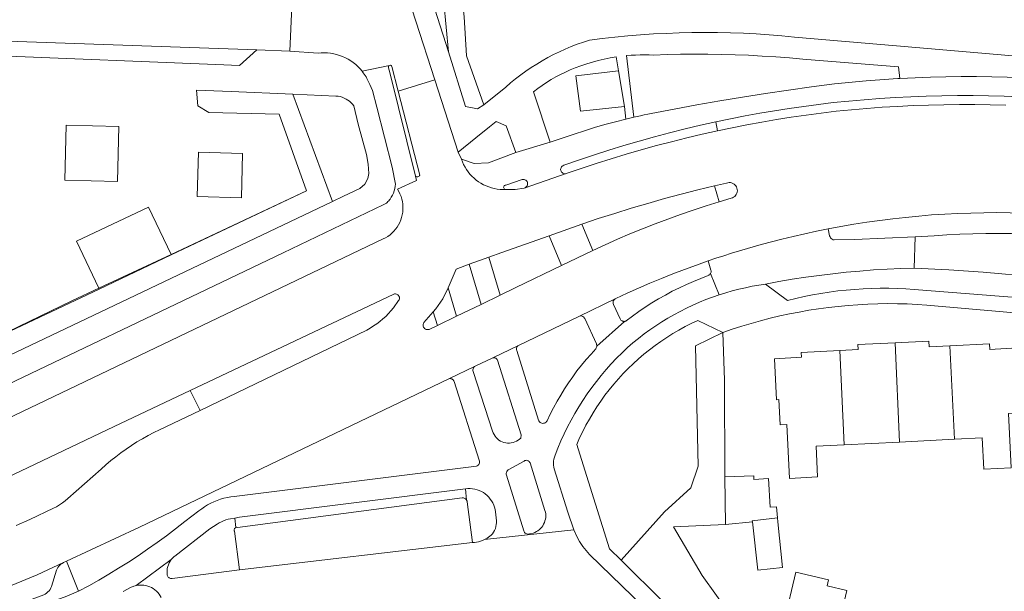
# Model space of a CAD drawing. Header units: metres. Extents: x 89888 to 94270, y 464165 to 468904.
# Tile 93 of 256: x 91685 to 91797, y 466111 to 466176. Entities that reach past the tile are written whole.
import ezdxf

# ---------------------------------------------------------------- set-up
doc = ezdxf.new("R2010")
doc.units = ezdxf.units.M
for name, color, linetype, lineweight in [('B_BEBOUWINGSGRENS_0', 251, 'CONTINUOUS', 13), ('B_TUSSENMUUR_0', 251, 'CONTINUOUS', 13), ('T_CULTUURGRENS_0', 251, 'CONTINUOUS', 13), ('T_HEK_LIJN_0', 251, 'CONTINUOUS', 13), ('V_WEGGRENS_0', 251, 'CONTINUOUS', 13)]:
    doc.layers.add(name, color=color, linetype=linetype, lineweight=lineweight)

msp = doc.modelspace()

# ---------------------------------------------------------------- linework, layer by layer
at = {"layer": 'B_BEBOUWINGSGRENS_0'}
for p, q in [((91753.37, 466169.89), (91754.03, 466165.85)), ((91778.96, 466127.45), (91785.25, 466127.77)), ((91785.25, 466127.77), (91791.46, 466128.08)), ((91765.48, 466118.43), (91765.41, 466123.83)), ((91768.55, 466118.72), (91765.48, 466118.43)), ((91779.27, 466110.94), (91777.02, 466111.47))]:
    msp.add_line(p, q, dxfattribs=at)
for points in [[(91754.03, 466165.85), (91749.05, 466165.32), (91748.52, 466169.33), (91753.37, 466169.89)], [(91784.75, 466139.03), (91780.52, 466138.82), (91780.55, 466138.26), (91778.48, 466138.16)], [(91790.96, 466138.7), (91788.6, 466138.58), (91788.57, 466139.23), (91784.75, 466139.03)], [(91791.46, 466128.08), (91794.61, 466128.24), (91794.79, 466124.7), (91797.9, 466124.85), (91797.59, 466131.02), (91798.44, 466131.06), (91798.29, 466134.04), (91798.79, 466134.07), (91798.57, 466138.44), (91795.48, 466138.28), (91795.45, 466138.93), (91790.96, 466138.7)], [(91778.48, 466138.16), (91774.07, 466137.93), (91774.1, 466137.38), (91771.04, 466137.22), (91771.27, 466132.56), (91771.55, 466132.58), (91771.7, 466129.73), (91772.47, 466129.77), (91772.77, 466123.65), (91775.95, 466123.81), (91775.77, 466127.29), (91778.96, 466127.45)], [(91765.41, 466123.83), (91768.7, 466123.93), (91768.7, 466123.54), (91770.36, 466123.62), (91770.57, 466120.4), (91771.29, 466120.41), (91771.4, 466119.16)], [(91771.4, 466119.16), (91771.43, 466118.73), (91771.97, 466113.55), (91769.15, 466113.22), (91768.55, 466118.72)], [(91777.02, 466111.47), (91777.18, 466112.13), (91773.46, 466113), (91770.82, 466101.8), (91771.12, 466101.72), (91770.95, 466100.98), (91774.15, 466100.23), (91774.04, 466099.76), (91776.5, 466099.18), (91779.27, 466110.94)]]:
    msp.add_lwpolyline(points, dxfattribs=at)
at = {"layer": 'B_TUSSENMUUR_0'}
for p, q in [((91784.75, 466139.03), (91785.25, 466127.77)), ((91790.96, 466138.7), (91791.46, 466128.08)), ((91778.96, 466127.45), (91778.48, 466138.16))]:
    msp.add_line(p, q, dxfattribs=at)
msp.add_lwpolyline([(91771.4, 466119.16), (91768.53, 466118.85), (91768.55, 466118.72)], dxfattribs=at)
at = {"layer": 'T_CULTUURGRENS_0'}
for p, q in [((91716.43, 466167.23), (91720.92, 466155.05)), ((91717.95, 466156.27), (91702.6, 466149.06)), ((91702.6, 466149.06), (91694.41, 466145.21)), ((91704.76, 466133.62), (91705.89, 466131.36))]:
    msp.add_line(p, q, dxfattribs=at)
for points in [[(91733.55, 466193.09), (91733.19, 466184.11), (91733.56, 466177.64), (91734.06, 466172.03)], [(91738.1, 466166.04), (91736.13, 466171.59), (91735.87, 466176), (91735.51, 466179.1)], [(91705.5, 466167.69), (91709.44, 466167.53), (91716.43, 466167.23)], [(91717.95, 466156.27), (91714.85, 466164.97), (91706.88, 466165.14), (91705.66, 466165.92), (91705.5, 466167.69)], [(91720.92, 466155.05), (91679.44, 466135.31), (91677, 466134.12)], [(91694.41, 466145.21), (91691.34, 466143.77), (91678.04, 466137.35)], [(91753.66, 466114.36), (91758.56, 466119.84), (91761.56, 466122.57), (91762.38, 466125.03), (91762.11, 466138.7), (91765.2, 466140.2)]]:
    msp.add_lwpolyline(points, dxfattribs=at)
at = {"layer": 'T_HEK_LIJN_0'}
for points in [[(91765.2, 466140.2), (91765.39, 466134.78), (91765.41, 466123.83)], [(91765.48, 466118.43), (91759.6, 466118.17), (91762.86, 466112.65)]]:
    msp.add_lwpolyline(points, dxfattribs=at)
at = {"layer": 'V_WEGGRENS_0'}
for p, q in [((91716.07, 466172.12), (91716.31, 466177.18)), ((91660.36, 466174.09), (91712.34, 466172.26)), ((91712.34, 466172.26), (91716.07, 466172.12)), ((91736.01, 466165.84), (91734.06, 466172.03)), ((91753.09, 466171.46), (91753.37, 466169.89)), ((91755.08, 466164.61), (91754.27, 466171.6)), ((91724.28, 466169.83), (91727.38, 466170.5)), ((91785.13, 466170.33), (91785.26, 466169.02)), ((91728.37, 466167.59), (91732.53, 466168.86)), ((91735.17, 466160.66), (91732.53, 466168.86)), ((91754.03, 466165.85), (91754.18, 466164.4)), ((91754.18, 466164.4), (91755.08, 466164.61)), ((91737.16, 466162.27), (91738.73, 466163.54)), ((91764.59, 466163.06), (91764.41, 466164.09)), ((91735.17, 466160.66), (91737.16, 466162.27)), ((91741.72, 466160.6), (91745.6, 466161.8)), ((91735.55, 466159.86), (91735.17, 466160.66)), ((91727.69, 466158.94), (91728.07, 466157.04)), ((91730.43, 466157.45), (91728.29, 466156.44)), ((91730.35, 466157.94), (91730.43, 466157.45)), ((91742.76, 466156.61), (91747.44, 466158.22)), ((91765.61, 466157.15), (91764.26, 466156.84)), ((91764.26, 466156.84), (91764.76, 466155.01)), ((91702.63, 466149), (91717.95, 466156.27)), ((91764.76, 466155.01), (91766.15, 466155.42)), ((91749.21, 466152.49), (91745.49, 466151.17)), ((91750.46, 466149.51), (91749.21, 466152.49)), ((91740.11, 466149.27), (91745.49, 466151.17)), ((91745.49, 466151.17), (91746.88, 466147.79)), ((91786.91, 466147.51), (91787, 466151.06)), ((91694.45, 466145.12), (91702.63, 466149)), ((91702.6, 466149.06), (91702.63, 466149)), ((91736.41, 466147.96), (91738.65, 466148.75)), ((91738.65, 466148.75), (91740.11, 466149.27)), ((91739.95, 466144.44), (91738.65, 466148.75)), ((91750.46, 466149.51), (91746.88, 466147.79)), ((91737.77, 466143.39), (91736.41, 466147.96)), ((91746.88, 466147.79), (91741.72, 466145.3)), ((91763.81, 466146.9), (91764.79, 466144.47)), ((91678.04, 466137.35), (91694.45, 466145.12)), ((91694.45, 466145.12), (91694.41, 466145.21)), ((91734.05, 466145.25), (91734.98, 466142.05)), ((91741.72, 466145.3), (91739.95, 466144.44)), ((91739.95, 466144.44), (91737.77, 466143.39)), ((91748.93, 466142.04), (91752.97, 466144.01)), ((91734.98, 466142.05), (91737.77, 466143.39)), ((91732.81, 466141), (91732.34, 466142.54)), ((91734.98, 466142.05), (91732.81, 466141)), ((91743.97, 466139.68), (91748.93, 466142.04)), ((91750.91, 466138.63), (91754.03, 466141.45)), ((91742.01, 466138.74), (91743.97, 466139.68)), ((91739.09, 466137.34), (91742.01, 466138.74)), ((91737.1, 466136.38), (91739.09, 466137.34)), ((91734.12, 466134.96), (91737.1, 466136.38)), ((91736.13, 466121.18), (91736, 466122.47)), ((91709.84, 466119.15), (91709.96, 466118.08)), ((91748.28, 466117.8), (91738.16, 466116.71)), ((91710.38, 466113.27), (91736.79, 466116.38)), ((91690.76, 466114.26), (91690.4, 466114.09)), ((91692.09, 466110.86), (91690.76, 466114.26)), ((91702.63, 466114.44), (91698.63, 466111.5))]:
    msp.add_line(p, q, dxfattribs=at)
for points in [[(91734.06, 466172.03), (91730.34, 466183.76), (91730.59, 466190), (91733.55, 466193.09)], [(91732.53, 466168.86), (91728.23, 466182.21), (91727.98, 466183.67), (91727.92, 466185.15), (91728.02, 466187.69)], [(91784.89, 466172.71), (91773.33, 466173.71), (91771.88, 466173.85), (91770.43, 466173.97), (91768.97, 466174.06), (91767.52, 466174.14), (91766.06, 466174.19), (91764.6, 466174.22), (91763.15, 466174.23), (91761.69, 466174.22), (91760.23, 466174.19), (91758.77, 466174.13), (91757.32, 466174.06), (91755.86, 466173.96), (91754.41, 466173.84), (91752.96, 466173.7), (91751.51, 466173.54), (91750.06, 466173.36), (91749.37, 466173.14), (91748.68, 466172.89), (91747.99, 466172.63), (91747.32, 466172.35), (91746.65, 466172.05), (91745.99, 466171.73), (91745.35, 466171.39), (91744.71, 466171.03), (91744.08, 466170.65), (91743.46, 466170.25), (91742.86, 466169.84), (91742.27, 466169.41), (91741.69, 466168.96), (91741.12, 466168.5), (91740.57, 466168.02), (91738.1, 466166.04)], [(91660.36, 466174.09), (91661.5, 466172.96), (91661.62, 466172.83), (91661.75, 466172.71), (91661.89, 466172.61), (91662.05, 466172.53), (91662.21, 466172.46), (91662.38, 466172.42), (91662.56, 466172.4), (91683.17, 466171.59), (91707.68, 466170.58), (91710.36, 466170.49), (91712.34, 466172.26)], [(91716.07, 466172.12), (91719.3, 466171.89), (91719.65, 466171.92), (91720, 466171.93), (91720.35, 466171.91), (91720.7, 466171.87), (91721.05, 466171.81), (91721.39, 466171.73), (91721.73, 466171.63), (91722.05, 466171.5), (91722.38, 466171.36), (91722.69, 466171.19), (91722.99, 466171.01), (91723.28, 466170.81), (91723.55, 466170.59), (91723.81, 466170.35), (91724.06, 466170.1), (91724.28, 466169.83)], [(91871.9, 466165.1), (91845.4, 466167.46), (91845.35, 466168.14), (91838.03, 466168.89), (91838.05, 466168.13), (91784.89, 466172.71)], [(91745.6, 466161.8), (91743.73, 466167.49), (91744.21, 466167.86), (91744.71, 466168.22), (91745.21, 466168.56), (91745.73, 466168.88), (91746.25, 466169.18), (91746.79, 466169.46), (91747.34, 466169.73), (91747.89, 466169.98), (91748.45, 466170.21), (91749.1, 466170.45), (91749.75, 466170.67), (91750.4, 466170.87), (91751.07, 466171.05), (91751.74, 466171.21), (91752.41, 466171.34), (91753.09, 466171.46)], [(91754.27, 466171.6), (91754.79, 466171.65), (91755.3, 466171.67), (91755.81, 466171.69), (91756.32, 466171.7), (91756.84, 466171.69), (91757.33, 466171.67), (91758.87, 466171.73), (91760.41, 466171.76), (91761.95, 466171.78), (91763.5, 466171.78), (91765.04, 466171.75), (91766.58, 466171.71), (91768.12, 466171.65), (91769.66, 466171.56), (91771.2, 466171.46), (91772.74, 466171.34), (91774.28, 466171.19), (91785.13, 466170.33)], [(91727.69, 466158.94), (91725.94, 466165.74), (91725.44, 466167.64), (91725.17, 466168.34), (91724.83, 466169.01), (91724.73, 466169.18), (91724.63, 466169.35), (91724.52, 466169.51), (91724.4, 466169.67), (91724.28, 466169.83)], [(91727.38, 466170.5), (91727.32, 466170.46), (91727.28, 466170.41), (91727.26, 466170.35), (91727.26, 466170.28), (91727.28, 466170.22), (91727.41, 466169.68), (91730.35, 466157.94)], [(91728.37, 466167.59), (91727.65, 466170.38), (91727.62, 466170.44), (91727.57, 466170.48), (91727.51, 466170.51), (91727.45, 466170.52), (91727.38, 466170.5)], [(91785.26, 466169.02), (91785.16, 466169.02), (91785.06, 466169.01), (91781.46, 466168.76), (91777.87, 466168.42), (91775.26, 466168.07), (91772.65, 466167.7), (91770.04, 466167.31), (91767.44, 466166.9), (91764.84, 466166.46), (91762.25, 466166.01), (91759.66, 466165.53), (91757.07, 466165.04), (91756.67, 466164.96), (91756.27, 466164.87), (91755.87, 466164.79), (91755.48, 466164.7), (91755.08, 466164.61)], [(91785.26, 466169.02), (91787, 466169.1), (91788.74, 466169.16), (91790.47, 466169.2), (91792.21, 466169.22), (91793.95, 466169.22), (91795.69, 466169.19), (91797.43, 466169.15), (91799.16, 466169.08), (91800.9, 466168.99), (91802.63, 466168.88), (91804.36, 466168.74), (91806.1, 466168.59), (91807.82, 466168.41), (91809.55, 466168.22), (91829.29, 466166.43), (91871.9, 466162.67)], [(91730.35, 466157.94), (91730.4, 466157.89), (91730.47, 466157.86), (91730.54, 466157.85), (91730.61, 466157.86), (91730.68, 466157.89), (91730.74, 466157.94), (91730.78, 466157.99), (91730.81, 466158.06), (91728.37, 466167.59)], [(91716.43, 466167.23), (91721.31, 466167.02), (91721.55, 466166.99), (91721.78, 466166.95), (91722.01, 466166.88), (91722.24, 466166.79), (91722.45, 466166.68), (91722.65, 466166.56), (91722.85, 466166.42), (91723.03, 466166.26), (91723.19, 466166.09), (91723.35, 466165.91), (91723.82, 466163.82), (91724.77, 466160.37), (91724.98, 466159.29), (91725.03, 466158.24), (91724.93, 466157.68)], [(91798.85, 466166.93), (91797.09, 466167), (91795.33, 466167.04), (91793.57, 466167.07), (91791.8, 466167.07), (91790.04, 466167.05), (91788.27, 466167), (91786.51, 466166.94), (91784.75, 466166.85), (91782.99, 466166.74), (91781.23, 466166.6), (91779.47, 466166.45), (91777.72, 466166.27), (91776.04, 466166.07), (91774.37, 466165.85), (91772.7, 466165.61), (91771.04, 466165.35), (91769.38, 466165.07), (91767.72, 466164.76), (91766.06, 466164.44), (91764.41, 466164.09)], [(91738.1, 466166.04), (91737.36, 466165.57), (91736.01, 466165.84)], [(91764.59, 466163.06), (91766.26, 466163.41), (91767.93, 466163.74), (91769.6, 466164.05), (91771.28, 466164.34), (91772.96, 466164.61), (91774.65, 466164.86), (91776.34, 466165.09), (91778.03, 466165.29), (91779.77, 466165.47), (91781.52, 466165.62), (91783.27, 466165.74), (91785.02, 466165.85), (91786.77, 466165.94), (91788.52, 466166), (91790.27, 466166.04), (91792.02, 466166.06), (91793.77, 466166.05), (91795.53, 466166.03), (91797.28, 466165.98)], [(91738.73, 466163.54), (91739.47, 466164.15), (91740.62, 466163.65), (91741.72, 466160.6)], [(91754.18, 466164.4), (91753, 466164.11), (91751.82, 466163.79), (91750.65, 466163.45), (91749.49, 466163.09), (91748.33, 466162.71), (91745.6, 466161.8)], [(91690.7, 466163.72), (91690.54, 466157.49), (91696.54, 466157.33), (91696.7, 466163.56), (91690.7, 466163.72)], [(91764.41, 466164.09), (91762.66, 466163.7), (91760.91, 466163.29), (91759.16, 466162.85), (91757.43, 466162.39), (91755.7, 466161.91), (91753.97, 466161.41), (91752.25, 466160.88), (91750.54, 466160.33), (91748.84, 466159.75), (91747.14, 466159.16), (91747.05, 466159.12), (91746.96, 466159.06), (91746.89, 466158.98), (91746.84, 466158.89), (91746.81, 466158.79), (91746.79, 466158.69), (91746.8, 466158.59), (91746.84, 466158.49), (91746.89, 466158.4), (91746.96, 466158.33), (91747.04, 466158.26), (91747.13, 466158.22), (91747.24, 466158.2), (91747.34, 466158.2), (91747.44, 466158.22)], [(91747.44, 466158.22), (91749.12, 466158.8), (91750.82, 466159.36), (91752.52, 466159.9), (91754.23, 466160.42), (91755.94, 466160.91), (91757.66, 466161.39), (91759.38, 466161.84), (91761.11, 466162.27), (91762.85, 466162.68), (91764.59, 466163.06)], [(91710.58, 466155.49), (91710.72, 466160.51), (91705.72, 466160.65), (91705.58, 466155.63), (91710.58, 466155.49)], [(91741.72, 466160.6), (91738.6, 466159.43), (91736.98, 466159.37), (91735.55, 466159.86)], [(91737.49, 466157.3), (91737.22, 466157.49), (91736.97, 466157.7), (91736.73, 466157.92), (91736.51, 466158.16), (91736.31, 466158.42), (91736.12, 466158.68), (91735.95, 466158.96), (91735.79, 466159.25), (91735.66, 466159.55), (91735.55, 466159.86)], [(91724.93, 466157.68), (91724.6, 466157.01), (91724.03, 466156.53), (91722.18, 466155.65), (91720.92, 466155.05)], [(91742.76, 466156.61), (91742.85, 466156.67), (91742.93, 466156.74), (91742.99, 466156.82), (91743.03, 466156.92), (91743.05, 466157.02), (91743.05, 466157.12), (91743.02, 466157.23), (91742.98, 466157.32), (91742.92, 466157.4), (91742.84, 466157.47), (91742.75, 466157.52), (91742.65, 466157.55), (91742.54, 466157.56), (91742.44, 466157.55), (91740.58, 466156.92), (91740.5, 466156.91), (91740.43, 466156.87), (91740.38, 466156.82), (91740.35, 466156.75), (91740.33, 466156.67), (91740.35, 466156.6), (91740.38, 466156.53), (91740.43, 466156.47), (91740.5, 466156.43), (91740.57, 466156.42)], [(91728.29, 466156.44), (91728.44, 466156.18), (91728.57, 466155.91), (91728.69, 466155.63), (91728.78, 466155.34), (91728.84, 466155.05), (91728.89, 466154.75), (91728.91, 466154.45), (91728.91, 466154.15), (91728.88, 466153.84), (91728.83, 466153.55), (91728.76, 466153.25), (91728.66, 466152.97), (91728.55, 466152.69), (91728.41, 466152.42), (91728.25, 466152.16), (91728.07, 466151.92), (91727.88, 466151.69), (91727.66, 466151.48), (91727.44, 466151.28), (91727.19, 466151.1), (91726.93, 466150.95), (91726.67, 466150.81), (91716.79, 466146.08), (91668.82, 466123.15)], [(91676.23, 466130.54), (91715.32, 466149.24), (91726.68, 466154.69), (91727.04, 466154.86), (91727.13, 466154.95), (91727.21, 466155.04), (91727.29, 466155.13), (91727.37, 466155.23), (91727.45, 466155.33), (91727.59, 466155.55), (91727.72, 466155.78), (91727.83, 466156.02), (91727.92, 466156.27), (91727.99, 466156.52), (91728.04, 466156.78), (91728.07, 466157.04)], [(91737.49, 466157.3), (91737.76, 466157.12), (91738.05, 466156.96), (91738.34, 466156.82), (91738.65, 466156.71), (91738.96, 466156.61), (91739.27, 466156.53), (91739.6, 466156.47), (91739.92, 466156.43), (91740.25, 466156.41), (91740.57, 466156.42)], [(91740.57, 466156.42), (91741.63, 466156.43), (91742.67, 466156.58), (91742.76, 466156.61)], [(91749.21, 466152.49), (91751.07, 466153.11), (91752.93, 466153.71), (91754.8, 466154.29), (91756.68, 466154.84), (91758.57, 466155.38), (91760.46, 466155.89), (91762.35, 466156.37), (91764.26, 466156.84)], [(91766.15, 466155.42), (91766.29, 466155.47), (91766.42, 466155.54), (91766.54, 466155.63), (91766.64, 466155.73), (91766.72, 466155.86), (91766.78, 466155.99), (91766.82, 466156.13), (91766.84, 466156.28), (91766.83, 466156.42), (91766.79, 466156.57), (91766.74, 466156.71), (91766.66, 466156.83), (91766.57, 466156.94), (91766.46, 466157.04), (91766.33, 466157.11), (91766.19, 466157.17), (91766.05, 466157.2), (91765.9, 466157.21), (91765.76, 466157.19), (91765.61, 466157.15)], [(91694.41, 466145.21), (91691.88, 466150.54), (91700.06, 466154.42), (91702.6, 466149.06)], [(91764.76, 466155.01), (91763.29, 466154.55), (91761.84, 466154.07), (91760.39, 466153.57), (91758.94, 466153.05), (91757.51, 466152.52), (91756.08, 466151.96), (91754.66, 466151.37), (91753.25, 466150.77), (91751.85, 466150.15), (91750.46, 466149.51)], [(91777.13, 466151.94), (91778.59, 466152.22), (91780.05, 466152.47), (91781.52, 466152.7), (91782.99, 466152.91), (91784.46, 466153.1), (91785.93, 466153.26), (91787.41, 466153.41), (91788.88, 466153.53), (91790.36, 466153.62), (91791.84, 466153.7), (91793.33, 466153.75), (91794.81, 466153.78), (91796.29, 466153.79), (91797.77, 466153.78), (91799.26, 466153.74), (91800.74, 466153.68), (91802.22, 466153.6), (91803.7, 466153.5), (91805.18, 466153.37), (91809.98, 466152.99), (91830.48, 466151.17), (91831.77, 466151.05)], [(91777.13, 466151.94), (91775.81, 466151.68), (91774.5, 466151.4), (91773.18, 466151.09), (91771.88, 466150.78), (91770.57, 466150.44), (91769.27, 466150.09), (91767.98, 466149.72)], [(91787, 466151.06), (91780.14, 466150.75), (91777.82, 466150.69), (91777.7, 466150.72), (91777.59, 466150.78), (91777.49, 466150.86), (91777.41, 466150.95), (91777.35, 466151.06), (91777.31, 466151.18), (91777.13, 466151.94)], [(91831.54, 466148.7), (91829.95, 466148.84), (91809.72, 466150.63), (91805.26, 466150.99), (91803.8, 466151.12), (91802.34, 466151.23), (91800.87, 466151.32), (91799.41, 466151.38), (91797.95, 466151.42), (91796.48, 466151.44), (91795.01, 466151.43), (91793.55, 466151.4), (91792.09, 466151.35), (91790.62, 466151.28), (91789.16, 466151.18), (91787, 466151.06)], [(91767.98, 466149.72), (91767.08, 466149.46), (91766.18, 466149.18), (91765.29, 466148.9), (91764.4, 466148.61), (91763.52, 466148.31)], [(91736.41, 466147.96), (91734.96, 466147.39), (91734.05, 466145.25)], [(91752.97, 466144.01), (91753.06, 466144.06), (91754.34, 466144.65), (91755.63, 466145.23), (91756.93, 466145.79), (91758.23, 466146.33), (91759.54, 466146.85), (91760.86, 466147.35), (91762.19, 466147.84), (91763.52, 466148.31)], [(91763.52, 466148.31), (91763.85, 466147.27), (91763.86, 466147.19), (91763.87, 466147.12), (91763.86, 466147.04), (91763.84, 466146.97), (91763.81, 466146.9)], [(91770.03, 466145.69), (91771.55, 466145.97), (91773.07, 466146.23), (91774.6, 466146.47), (91776.13, 466146.68), (91777.67, 466146.87), (91779.2, 466147.03), (91780.74, 466147.17), (91782.28, 466147.29), (91783.83, 466147.39), (91785.37, 466147.46), (91786.91, 466147.51)], [(91786.91, 466147.51), (91790.82, 466147.32), (91794.73, 466147.03), (91871.9, 466140.15)], [(91763.81, 466146.9), (91763.77, 466146.84), (91763.72, 466146.78), (91763.66, 466146.73), (91763.6, 466146.69), (91763.54, 466146.65), (91762.7, 466146.34), (91761.88, 466146), (91761.06, 466145.65), (91760.26, 466145.27), (91759.46, 466144.87), (91758.68, 466144.45), (91757.9, 466144.01), (91757.14, 466143.55), (91756.39, 466143.07), (91755.66, 466142.57), (91754.93, 466142.05), (91754.22, 466141.51), (91754.19, 466141.49), (91754.11, 466141.47), (91754.07, 466141.46), (91754.03, 466141.45)], [(91732.34, 466142.54), (91732.63, 466142.89), (91732.91, 466143.26), (91733.17, 466143.63), (91733.42, 466144.02), (91733.64, 466144.42), (91733.85, 466144.83), (91734.05, 466145.25)], [(91764.79, 466144.47), (91765.53, 466144.7), (91766.27, 466144.92), (91767.01, 466145.11), (91767.76, 466145.28), (91768.51, 466145.44), (91769.27, 466145.58), (91770.03, 466145.69)], [(91770.03, 466145.69), (91772.53, 466143.84), (91773.47, 466144.07), (91774.41, 466144.28), (91775.36, 466144.47), (91776.31, 466144.63), (91777.26, 466144.78), (91778.22, 466144.91), (91779.18, 466145.01), (91780.15, 466145.09), (91781.11, 466145.15), (91782.07, 466145.19), (91783.04, 466145.21), (91784.01, 466145.21), (91784.97, 466145.19), (91785.94, 466145.14), (91786.9, 466145.08), (91809.1, 466143.34), (91871.9, 466137.78)], [(91705.89, 466131.36), (91724.82, 466140.48), (91725.2, 466140.7), (91725.57, 466140.94), (91725.93, 466141.19), (91726.28, 466141.46), (91726.62, 466141.74), (91726.95, 466142.03), (91727.26, 466142.34), (91727.55, 466142.67), (91727.84, 466143), (91728.42, 466143.81), (91728.47, 466143.9), (91728.5, 466144), (91728.51, 466144.1), (91728.5, 466144.2), (91728.46, 466144.3), (91728.41, 466144.39), (91728.34, 466144.46), (91728.26, 466144.52), (91728.16, 466144.56), (91728.06, 466144.58), (91727.96, 466144.57), (91727.86, 466144.55), (91704.76, 466133.62)], [(91746.17, 466126.28), (91746.49, 466127.09), (91746.83, 466127.9), (91747.2, 466128.69), (91747.58, 466129.48), (91747.99, 466130.25), (91748.41, 466131.01), (91748.86, 466131.76), (91749.33, 466132.5), (91749.82, 466133.23), (91750.32, 466133.94), (91750.85, 466134.64), (91751.4, 466135.32), (91751.96, 466135.99), (91752.54, 466136.64), (91753.14, 466137.28), (91753.76, 466137.9), (91754.39, 466138.5), (91755, 466139.03), (91755.63, 466139.53), (91756.26, 466140.03), (91756.92, 466140.5), (91757.58, 466140.96), (91758.26, 466141.39), (91758.94, 466141.81), (91759.64, 466142.21), (91760.35, 466142.59), (91761.07, 466142.96), (91761.8, 466143.3), (91762.53, 466143.62), (91763.28, 466143.93), (91764.03, 466144.21), (91764.79, 466144.47)], [(91754.03, 466141.45), (91753.99, 466141.45), (91753.95, 466141.45), (91753.91, 466141.46), (91753.87, 466141.47), (91753.83, 466141.48), (91753.76, 466141.51), (91753.69, 466141.56), (91753.63, 466141.61), (91753.58, 466141.68), (91753.54, 466141.75), (91752.79, 466143.37), (91752.75, 466143.47), (91752.74, 466143.57), (91752.74, 466143.67), (91752.77, 466143.78), (91752.82, 466143.87), (91752.89, 466143.95), (91752.97, 466144.01)], [(91765.2, 466140.2), (91766.26, 466140.56), (91767.33, 466140.91), (91768.4, 466141.23), (91769.48, 466141.53), (91770.57, 466141.81), (91771.65, 466142.07), (91772.75, 466142.31), (91773.85, 466142.52), (91774.95, 466142.72), (91776.06, 466142.89), (91777.17, 466143.04), (91778.28, 466143.16), (91779.4, 466143.27), (91780.52, 466143.35), (91781.64, 466143.41), (91782.76, 466143.45), (91783.88, 466143.47), (91785, 466143.46), (91786.12, 466143.43), (91787.24, 466143.38), (91788.35, 466143.31), (91871.9, 466136.01)], [(91732.34, 466142.54), (91731.28, 466141.32), (91731.23, 466141.23), (91731.2, 466141.13), (91731.2, 466141.02), (91731.21, 466140.92), (91731.24, 466140.82), (91731.3, 466140.73), (91731.37, 466140.65), (91731.46, 466140.59), (91731.55, 466140.55), (91731.66, 466140.53), (91731.76, 466140.53), (91731.87, 466140.55), (91731.96, 466140.59), (91732.81, 466141)], [(91748.93, 466142.04), (91749.03, 466142.07), (91749.14, 466142.08), (91749.24, 466142.06), (91749.33, 466142.01), (91749.41, 466141.95), (91749.48, 466141.87), (91749.53, 466141.78), (91750.88, 466138.93), (91750.91, 466138.63)], [(91749.15, 466125.8), (91748.62, 466127.5), (91748.95, 466128.23), (91749.3, 466128.96), (91749.66, 466129.67), (91750.06, 466130.38), (91750.47, 466131.07), (91750.9, 466131.75), (91751.35, 466132.41), (91751.82, 466133.07), (91752.31, 466133.7), (91752.82, 466134.33), (91753.35, 466134.94), (91753.89, 466135.53), (91754.45, 466136.1), (91755.03, 466136.66), (91755.63, 466137.21), (91756.24, 466137.73), (91756.86, 466138.23), (91757.5, 466138.72), (91758.16, 466139.19), (91758.83, 466139.64), (91759.51, 466140.07), (91760.2, 466140.47), (91760.91, 466140.86), (91761.62, 466141.23), (91762.35, 466141.57), (91765.2, 466140.2)], [(91744.76, 466129.89), (91744.65, 466129.91), (91744.56, 466129.95), (91744.47, 466130), (91744.4, 466130.07), (91744.34, 466130.16), (91744.3, 466130.25), (91741.82, 466138.15), (91741.79, 466138.24), (91741.78, 466138.34), (91741.79, 466138.43), (91741.83, 466138.53), (91741.87, 466138.61), (91741.94, 466138.68), (91742.01, 466138.74)], [(91750.91, 466138.63), (91750.8, 466138.35), (91750.24, 466137.74), (91749.69, 466137.12), (91749.16, 466136.48), (91748.65, 466135.84), (91748.16, 466135.17), (91747.69, 466134.49), (91747.24, 466133.8), (91746.8, 466133.1), (91746.39, 466132.39), (91745.99, 466131.66), (91745.62, 466130.93), (91745.26, 466130.18), (91745.21, 466130.09), (91745.14, 466130.02), (91745.05, 466129.96), (91744.96, 466129.92), (91744.86, 466129.9), (91744.76, 466129.89)], [(91739.09, 466137.34), (91739.18, 466137.34), (91739.28, 466137.34), (91739.37, 466137.31), (91739.46, 466137.27), (91739.53, 466137.21), (91739.6, 466137.14), (91739.65, 466137.05), (91742.32, 466128.59), (91742.29, 466128.21), (91741.98, 466127.98), (91741.8, 466127.87), (91741.61, 466127.78), (91741.41, 466127.72), (91741.2, 466127.67), (91740.99, 466127.65), (91740.78, 466127.65), (91740.58, 466127.68), (91740.37, 466127.72), (91740.17, 466127.79), (91739.98, 466127.88), (91739.8, 466127.99), (91739.64, 466128.12), (91739.49, 466128.27), (91739.36, 466128.43), (91739.24, 466128.61), (91739.15, 466128.8), (91739.07, 466129), (91736.87, 466135.77), (91736.85, 466135.87), (91736.85, 466135.97), (91736.86, 466136.07), (91736.9, 466136.17), (91736.95, 466136.25), (91737.02, 466136.33), (91737.1, 466136.38)], [(91690.76, 466114.26), (91699.01, 466118.1), (91734.12, 466134.96)], [(91734.12, 466134.96), (91734.23, 466134.97), (91734.33, 466134.96), (91734.44, 466134.93), (91734.53, 466134.88), (91734.61, 466134.81), (91734.68, 466134.72), (91734.73, 466134.63), (91737.56, 466125.71), (91737.59, 466125.61), (91737.6, 466125.51), (91737.59, 466125.4), (91737.55, 466125.31), (91737.5, 466125.22), (91737.43, 466125.15), (91737.34, 466125.09), (91737.25, 466125.05), (91709.78, 466121.6), (91709.38, 466121.55), (91708.99, 466121.49), (91708.6, 466121.4), (91708.21, 466121.28), (91707.83, 466121.15), (91707.46, 466121), (91707.1, 466120.83), (91706.75, 466120.64), (91706.41, 466120.43), (91706.08, 466120.2), (91705.76, 466119.96), (91704.16, 466118.75), (91703.12, 466117.94), (91702.08, 466117.15), (91701.02, 466116.38), (91699.95, 466115.62), (91698.86, 466114.88), (91697.77, 466114.16), (91696.66, 466113.46), (91695.55, 466112.77), (91694.42, 466112.1), (91693.28, 466111.45), (91692.09, 466110.86)], [(91704.76, 466133.62), (91696.16, 466129.55), (91670.03, 466117.08)], [(91685.03, 466118.31), (91686.57, 466118.98), (91689.27, 466120.26), (91689.62, 466120.44), (91689.96, 466120.65), (91690.29, 466120.87), (91690.61, 466121.11), (91690.91, 466121.36), (91694.66, 466124.7), (91695.2, 466125.18), (91695.76, 466125.66), (91696.33, 466126.11), (91696.91, 466126.56), (91697.51, 466126.98), (91698.11, 466127.39), (91698.73, 466127.78), (91699.36, 466128.15), (91700, 466128.5), (91700.65, 466128.84), (91701.31, 466129.15), (91705.89, 466131.36)], [(91746.17, 466126.28), (91746.09, 466126.06), (91746.03, 466125.84), (91746, 466125.62), (91745.98, 466125.39), (91745.99, 466125.16), (91746.02, 466124.94), (91746.07, 466124.72)], [(91743.33, 466125.41), (91743.28, 466125.5), (91743.21, 466125.58), (91743.13, 466125.64), (91743.03, 466125.68), (91742.93, 466125.7), (91742.83, 466125.69), (91742.73, 466125.67), (91742.64, 466125.62), (91740.93, 466124.66), (91740.83, 466124.6), (91740.75, 466124.53), (91740.69, 466124.43), (91740.64, 466124.33), (91740.62, 466124.23), (91740.62, 466124.11), (91740.64, 466124.01), (91742.61, 466117.7), (91742.65, 466117.61), (91742.7, 466117.52), (91742.78, 466117.44), (91742.86, 466117.39), (91742.96, 466117.35), (91743.06, 466117.33), (91743.16, 466117.33), (91743.26, 466117.35), (91743.68, 466117.45), (91743.87, 466117.52), (91744.04, 466117.61), (91744.22, 466117.71), (91744.38, 466117.84), (91744.52, 466117.97), (91744.65, 466118.12), (91744.77, 466118.28), (91744.87, 466118.46), (91744.96, 466118.64), (91745.02, 466118.83), (91745.07, 466119.02), (91745.1, 466119.22), (91745.11, 466119.42), (91745.1, 466119.62), (91745.07, 466119.82), (91745.02, 466120.02), (91743.33, 466125.41)], [(91753.66, 466114.36), (91752.34, 466115.66), (91749.15, 466125.8)], [(91746.07, 466124.72), (91747.63, 466119.82), (91748.28, 466117.8)], [(91709.84, 466119.15), (91710.35, 466119.24), (91736, 466122.47)], [(91736, 466122.47), (91736.27, 466122.5), (91736.53, 466122.5), (91736.79, 466122.48), (91737.06, 466122.43), (91737.31, 466122.36), (91737.56, 466122.27), (91737.8, 466122.16), (91738.03, 466122.03), (91738.25, 466121.88), (91738.45, 466121.71), (91738.64, 466121.52), (91738.81, 466121.31), (91738.96, 466121.09), (91739.09, 466120.86), (91739.2, 466120.62), (91739.29, 466120.37), (91739.35, 466120.11), (91739.39, 466119.85), (91739.51, 466118.85), (91739.52, 466118.62), (91739.5, 466118.4), (91739.45, 466118.18), (91739.39, 466117.96), (91739.3, 466117.75), (91739.19, 466117.56), (91739.06, 466117.37), (91738.91, 466117.2), (91738.77, 466117.09), (91738.62, 466116.98), (91738.48, 466116.88), (91738.32, 466116.79), (91738.16, 466116.71)], [(91736.13, 466121.18), (91736.11, 466121.21), (91736.09, 466121.25), (91736.03, 466121.3), (91736, 466121.33), (91735.93, 466121.37), (91735.85, 466121.41), (91735.77, 466121.43), (91735.69, 466121.43), (91735.61, 466121.43), (91710.14, 466118.09), (91710.07, 466118.1), (91709.96, 466118.08)], [(91736.79, 466116.38), (91736.2, 466120.99), (91736.2, 466121.03), (91736.18, 466121.07), (91736.17, 466121.11), (91736.15, 466121.15), (91736.13, 466121.18)], [(91702.63, 466114.44), (91702.7, 466114.53), (91702.78, 466114.61), (91702.86, 466114.69), (91702.95, 466114.77), (91703.04, 466114.84), (91707.01, 466117.91), (91707.84, 466118.47), (91708.07, 466118.61), (91708.31, 466118.73), (91708.56, 466118.84), (91708.82, 466118.93), (91709.08, 466119.01), (91709.34, 466119.07), (91709.84, 466119.15)], [(91709.96, 466118.08), (91709.9, 466118.05), (91709.82, 466117.98), (91709.79, 466117.92), (91709.76, 466117.85), (91709.76, 466117.78), (91709.77, 466117.71), (91709.79, 466117.65), (91710.38, 466113.27)], [(91748.28, 466117.8), (91748.62, 466117.05), (91748.94, 466116.48), (91749.31, 466115.92), (91750.06, 466115.01), (91756.19, 466109.07)], [(91738.16, 466116.71), (91737.94, 466116.61), (91737.72, 466116.53), (91737.49, 466116.47), (91737.26, 466116.42), (91737.02, 466116.39), (91736.79, 466116.38)], [(91642.04, 466097.97), (91647.32, 466099.29), (91649.81, 466099.94), (91652.3, 466100.61), (91654.78, 466101.31), (91657.25, 466102.02), (91659.71, 466102.76), (91662.18, 466103.51), (91664.63, 466104.29), (91667.07, 466105.09), (91669.51, 466105.91), (91671.95, 466106.76), (91674.37, 466107.62), (91676.79, 466108.5), (91679.2, 466109.41), (91681.6, 466110.33), (91683.99, 466111.28), (91684.41, 466111.45), (91687.43, 466112.72), (91690.4, 466114.09)], [(91690.4, 466114.09), (91690.26, 466114.01), (91690.12, 466113.91), (91689.99, 466113.8), (91689.88, 466113.68), (91689.78, 466113.54), (91689.69, 466113.39), (91689.62, 466113.24), (91689.06, 466111.4), (91688.98, 466111.22), (91688.88, 466111.06), (91688.76, 466110.91), (91688.63, 466110.77), (91688.49, 466110.64), (91688.33, 466110.53), (91688.17, 466110.44), (91669.37, 466103.48)], [(91710.38, 466113.27), (91702.72, 466112.31), (91702.64, 466112.3), (91702.56, 466112.3), (91702.48, 466112.32), (91702.4, 466112.35), (91702.34, 466112.4), (91702.28, 466112.45), (91702.23, 466112.52), (91702.2, 466112.59), (91702.18, 466112.67), (91702.18, 466112.76), (91702.16, 466112.98), (91702.16, 466113.2), (91702.18, 466113.43), (91702.23, 466113.65), (91702.3, 466113.86), (91702.39, 466114.06), (91702.5, 466114.26), (91702.63, 466114.44)], [(91763.19, 466105.1), (91758.48, 466109.62), (91753.66, 466114.36)], [(91762.86, 466112.65), (91766.09, 466108.09), (91763.19, 466105.1)], [(91669.65, 466102.83), (91690.61, 466110.21), (91692.09, 466110.86)], [(91697.16, 466110.81), (91698.07, 466111.31), (91698.18, 466111.36), (91698.29, 466111.4), (91698.4, 466111.44), (91698.52, 466111.47), (91698.63, 466111.5)], [(91698.63, 466111.5), (91698.85, 466111.54), (91699.08, 466111.55), (91699.3, 466111.55), (91699.53, 466111.53), (91699.75, 466111.49), (91699.96, 466111.43), (91700.18, 466111.35), (91700.38, 466111.26), (91700.58, 466111.14), (91700.76, 466111.01), (91700.94, 466110.86), (91701.1, 466110.7), (91701.24, 466110.53), (91701.38, 466110.34), (91701.49, 466110.14)]]:
    msp.add_lwpolyline(points, dxfattribs=at)

doc.saveas('drawing.dxf')
